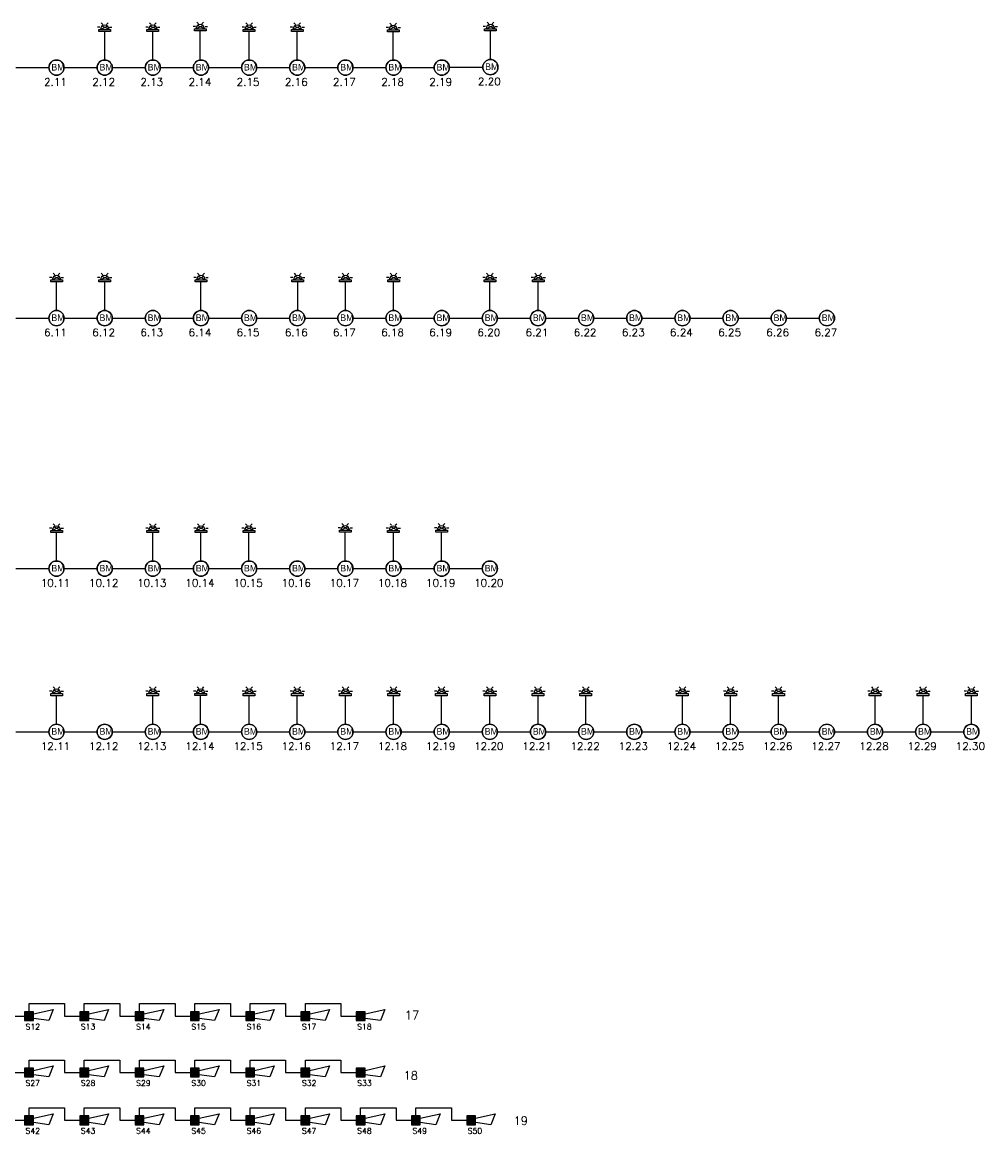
# Model space of a CAD drawing. Header units: millimetres. Extents: x 1890 to 160200, y 5205 to 111580.
# Tile 46 of 51: x 124561 to 159034, y 32915 to 72798. Entities that reach past the tile are written whole.
import ezdxf
from ezdxf.enums import TextEntityAlignment as Align

# ---------------------------------------------------------------- set-up
doc = ezdxf.new("R2010")
doc.units = ezdxf.units.MM
doc.layers.add('BRAND', color=1, linetype='Continuous')
doc.styles.add('ROMANS', font='romans')
doc.styles.add('TXT', font='txt')

# ---------------------------------------------------------------- blocks, each defined once
blk = doc.blocks.new('SWHOOP')
at = {"layer": 'BRAND', "color": 0}
for p, q in [((3, 1.5), (0, 1.5)), ((3, 0.75), (9.75, 2.25)), ((3, -1.5), (3, 1.5)), ((9.75, 2.25), (8.25, -1.5)), ((0, -1.5), (3, -1.5)), ((8.25, -1.5), (3, -0.75))]:
    blk.add_line(p, q, dxfattribs=at)
at = {"layer": 'BRAND'}
blk.add_line((0, 1.5), (0, -1.5), dxfattribs=at)
at = {"layer": 'BRAND', "color": 0}
blk.add_solid([(0, -1.5), (3, -1.5), (0, 1.5), (3, 1.5)], dxfattribs=at)
blk = doc.blocks.new('NEVENIN')
at = {"layer": 'BRAND', "color": 0}
for p, q in [((-2.37, 2.19), (-3.54, 2.19)), ((-2.91, 1.02), (2.91, 1.02)), ((-2.91, 0), (-2.91, 1.02)), ((2.91, 0), (-2.91, 0)), ((-2.16, 1.02), (1.31, 2.74)), ((-0.86, 3.53), (-1.68, 4.35)), ((2.16, 1.02), (-1.31, 2.74)), ((0.86, 3.53), (1.68, 4.35)), ((2.37, 2.19), (3.54, 2.19)), ((2.91, 1.02), (2.91, 0))]:
    blk.add_line(p, q, dxfattribs=at)
blk.add_arc((0, 1.02), 2.16, 360, 180, dxfattribs=at)

msp = doc.modelspace()

# ---------------------------------------------------------------- linework, layer by layer
at = {"layer": 'BRAND'}
for p, q in [((127520, 71442), (127520, 72465)), ((129248, 71442), (129248, 72465)), ((130950, 71461), (130950, 72484)), ((132704, 71442), (132704, 72465)), ((134432, 71442), (134432, 72465)), ((137877, 71431), (137877, 72454)), ((141363, 71460), (141363, 72483)), ((124337, 71169), (125519, 71169)), ((126065, 71169), (127247, 71169)), ((127793, 71169), (128975, 71169)), ((129521, 71169), (130703, 71169)), ((131249, 71169), (132431, 71169)), ((132977, 71169), (134159, 71169)), ((134705, 71169), (135887, 71169)), ((136433, 71169), (137615, 71169)), ((138161, 71169), (139343, 71169)), ((139908, 71187), (141090, 71187)), ((125792, 62454), (125792, 63477)), ((127520, 62454), (127520, 63477)), ((130976, 62454), (130976, 63477)), ((134448, 62454), (134448, 63477)), ((136160, 62454), (136160, 63477)), ((137888, 62454), (137888, 63477)), ((141344, 62454), (141344, 63477)), ((143080, 62455), (143080, 63478)), ((124337, 62181), (125519, 62181)), ((126065, 62181), (127247, 62181)), ((127793, 62181), (128975, 62181)), ((129521, 62181), (130703, 62181)), ((131249, 62181), (132431, 62181)), ((132977, 62181), (134159, 62181)), ((134705, 62181), (135887, 62181)), ((136433, 62181), (137615, 62181)), ((138161, 62181), (139343, 62181)), ((139889, 62181), (141071, 62181)), ((141617, 62181), (142799, 62181)), ((143345, 62181), (144527, 62181)), ((145073, 62181), (146255, 62181)), ((146801, 62181), (147983, 62181)), ((148529, 62181), (149711, 62181)), ((150257, 62181), (151439, 62181)), ((151985, 62181), (153167, 62181)), ((125792, 53466), (125792, 54489)), ((129248, 53466), (129248, 54489)), ((130976, 53466), (130976, 54489)), ((132694, 53462), (132694, 54485)), ((136154, 53478), (136154, 54501)), ((137881, 53469), (137881, 54492)), ((139612, 53475), (139612, 54498)), ((124337, 53193), (125519, 53193)), ((126065, 53193), (127247, 53193)), ((127793, 53193), (128975, 53193)), ((129521, 53193), (130703, 53193)), ((131249, 53193), (132431, 53193)), ((132977, 53193), (134159, 53193)), ((134705, 53193), (135887, 53193)), ((136433, 53193), (137615, 53193)), ((138161, 53193), (139343, 53193)), ((139889, 53193), (141071, 53193)), ((125792, 47610), (125792, 48633)), ((129248, 47610), (129248, 48633)), ((130963, 47618), (130963, 48641)), ((132704, 47610), (132704, 48633)), ((134432, 47610), (134432, 48633)), ((136160, 47610), (136160, 48633)), ((137888, 47610), (137888, 48633)), ((139608, 47610), (139608, 48633)), ((141344, 47610), (141344, 48633)), ((143072, 47610), (143072, 48633)), ((144788, 47611), (144788, 48634)), ((148256, 47610), (148256, 48633)), ((149984, 47610), (149984, 48633)), ((151703, 47611), (151703, 48634)), ((155168, 47610), (155168, 48633)), ((156891, 47611), (156891, 48634)), ((158624, 47610), (158624, 48633)), ((124337, 47337), (125519, 47337)), ((126065, 47337), (127247, 47337)), ((127793, 47337), (128975, 47337)), ((129521, 47337), (130703, 47337)), ((131249, 47337), (132431, 47337)), ((132977, 47337), (134159, 47337)), ((134705, 47337), (135887, 47337)), ((136433, 47337), (137615, 47337)), ((138161, 47337), (139343, 47337)), ((139889, 47337), (141071, 47337)), ((141617, 47337), (142799, 47337)), ((143345, 47337), (144527, 47337)), ((145073, 47337), (146255, 47337)), ((146801, 47337), (147983, 47337)), ((148529, 47337), (149711, 47337)), ((150257, 47337), (151439, 47337)), ((151985, 47337), (153167, 47337)), ((153713, 47337), (154895, 47337)), ((155441, 47337), (156623, 47337)), ((157169, 47337), (158351, 47337))]:
    msp.add_line(p, q, dxfattribs=at)
at = {"layer": 'BRAND', "color": 1}
for p, q in [((124805, 37583), (126079, 37583)), ((124805, 37291), (124805, 37583)), ((126079, 37583), (126079, 37134)), ((126788, 37583), (128063, 37583)), ((126788, 37291), (126788, 37583)), ((128063, 37583), (128063, 37134)), ((128772, 37583), (130046, 37583)), ((128772, 37291), (128772, 37583)), ((130046, 37583), (130046, 37134)), ((130755, 37583), (132030, 37583)), ((130755, 37291), (130755, 37583)), ((132030, 37583), (132030, 37134)), ((132739, 37583), (134013, 37583)), ((132739, 37291), (132739, 37583)), ((134013, 37583), (134013, 37134)), ((134723, 37583), (135997, 37583)), ((134723, 37291), (134723, 37583)), ((135997, 37583), (135997, 37134)), ((124096, 37134), (124647, 37134)), ((126079, 37134), (126631, 37134)), ((128063, 37134), (128614, 37134)), ((130046, 37134), (130598, 37134)), ((132030, 37134), (132581, 37134)), ((134013, 37134), (134565, 37134)), ((135997, 37134), (136548, 37134)), ((124805, 35268), (124805, 35560)), ((124805, 35560), (126079, 35560)), ((126079, 35560), (126079, 35111)), ((126788, 35560), (128063, 35560)), ((126788, 35268), (126788, 35560)), ((128063, 35560), (128063, 35111)), ((128772, 35560), (130046, 35560)), ((128772, 35268), (128772, 35560)), ((130046, 35560), (130046, 35111)), ((130755, 35560), (132030, 35560)), ((130755, 35268), (130755, 35560)), ((132030, 35560), (132030, 35111)), ((132739, 35268), (132739, 35560)), ((132739, 35560), (134013, 35560)), ((134013, 35560), (134013, 35111)), ((134723, 35268), (134723, 35560)), ((134723, 35560), (135997, 35560)), ((135997, 35560), (135997, 35111)), ((124096, 35111), (124647, 35111)), ((126079, 35111), (126631, 35111)), ((128063, 35111), (128614, 35111)), ((130046, 35111), (130598, 35111)), ((132030, 35111), (132581, 35111)), ((134013, 35111), (134565, 35111)), ((135997, 35111), (136548, 35111)), ((124805, 33555), (124805, 33846)), ((124805, 33846), (126079, 33846)), ((126079, 33846), (126079, 33398)), ((126788, 33846), (128063, 33846)), ((126788, 33555), (126788, 33846)), ((128063, 33846), (128063, 33398)), ((128772, 33555), (128772, 33846)), ((128772, 33846), (130046, 33846)), ((130046, 33846), (130046, 33398)), ((130755, 33846), (132030, 33846)), ((130755, 33555), (130755, 33846)), ((132030, 33846), (132030, 33398)), ((132739, 33555), (132739, 33846)), ((132739, 33846), (134013, 33846)), ((134013, 33846), (134013, 33398)), ((134723, 33555), (134723, 33846)), ((134723, 33846), (135997, 33846)), ((135997, 33846), (135997, 33398)), ((136706, 33846), (137980, 33846)), ((136706, 33555), (136706, 33846)), ((137980, 33846), (137980, 33398)), ((138690, 33846), (139964, 33846)), ((138690, 33555), (138690, 33846)), ((139964, 33846), (139964, 33398)), ((124096, 33398), (124647, 33398)), ((126079, 33398), (126631, 33398)), ((128063, 33398), (128614, 33398)), ((130046, 33398), (130598, 33398)), ((132030, 33398), (132581, 33398)), ((134013, 33398), (134565, 33398)), ((135997, 33398), (136548, 33398)), ((137980, 33398), (138532, 33398)), ((139964, 33398), (140515, 33398))]:
    msp.add_line(p, q, dxfattribs=at)
at = {"layer": 'BRAND'}
for points in [[(126065, 71169, 1), (125519, 71169, 1)], [(127793, 71169, 1), (127247, 71169, 1)], [(129521, 71169, 1), (128975, 71169, 1)], [(131249, 71169, 1), (130703, 71169, 1)], [(132977, 71169, 1), (132431, 71169, 1)], [(134705, 71169, 1), (134159, 71169, 1)], [(136433, 71169, 1), (135887, 71169, 1)], [(138161, 71169, 1), (137615, 71169, 1)], [(139889, 71169, 1), (139343, 71169, 1)], [(141636, 71187, 1), (141090, 71187, 1)], [(126065, 62181, 1), (125519, 62181, 1)], [(127793, 62181, 1), (127247, 62181, 1)], [(129521, 62181, 1), (128975, 62181, 1)], [(131249, 62181, 1), (130703, 62181, 1)], [(132977, 62181, 1), (132431, 62181, 1)], [(134705, 62181, 1), (134159, 62181, 1)], [(136433, 62181, 1), (135887, 62181, 1)], [(138161, 62181, 1), (137615, 62181, 1)], [(139889, 62181, 1), (139343, 62181, 1)], [(141617, 62181, 1), (141071, 62181, 1)], [(143345, 62181, 1), (142799, 62181, 1)], [(145073, 62181, 1), (144527, 62181, 1)], [(146801, 62181, 1), (146255, 62181, 1)], [(148529, 62181, 1), (147983, 62181, 1)], [(150257, 62181, 1), (149711, 62181, 1)], [(151985, 62181, 1), (151439, 62181, 1)], [(153713, 62181, 1), (153167, 62181, 1)], [(126065, 53193, 1), (125519, 53193, 1)], [(127793, 53193, 1), (127247, 53193, 1)], [(129521, 53193, 1), (128975, 53193, 1)], [(131249, 53193, 1), (130703, 53193, 1)], [(132977, 53193, 1), (132431, 53193, 1)], [(134705, 53193, 1), (134159, 53193, 1)], [(136433, 53193, 1), (135887, 53193, 1)], [(138161, 53193, 1), (137615, 53193, 1)], [(139889, 53193, 1), (139343, 53193, 1)], [(141617, 53193, 1), (141071, 53193, 1)], [(126065, 47337, 1), (125519, 47337, 1)], [(127793, 47337, 1), (127247, 47337, 1)], [(129521, 47337, 1), (128975, 47337, 1)], [(131249, 47337, 1), (130703, 47337, 1)], [(132977, 47337, 1), (132431, 47337, 1)], [(134705, 47337, 1), (134159, 47337, 1)], [(136433, 47337, 1), (135887, 47337, 1)], [(138161, 47337, 1), (137615, 47337, 1)], [(139889, 47337, 1), (139343, 47337, 1)], [(141617, 47337, 1), (141071, 47337, 1)], [(143345, 47337, 1), (142799, 47337, 1)], [(145073, 47337, 1), (144527, 47337, 1)], [(146801, 47337, 1), (146255, 47337, 1)], [(148529, 47337, 1), (147983, 47337, 1)], [(150257, 47337, 1), (149711, 47337, 1)], [(151985, 47337, 1), (151439, 47337, 1)], [(153713, 47337, 1), (153167, 47337, 1)], [(155441, 47337, 1), (154895, 47337, 1)], [(157169, 47337, 1), (156623, 47337, 1)], [(158897, 47337, 1), (158351, 47337, 1)]]:
    msp.add_lwpolyline(points, format="xyb", close=True, dxfattribs=at)
for centre in [(125792, 71169), (127520, 71169), (129248, 71169), (130976, 71169), (132704, 71169), (134432, 71169), (136160, 71169), (137888, 71169), (139616, 71169), (141363, 71187), (125792, 62181), (127520, 62181), (129248, 62181), (130976, 62181), (132704, 62181), (134432, 62181), (136160, 62181), (137888, 62181), (139616, 62181), (141344, 62181), (143072, 62181), (144800, 62181), (146528, 62181), (148256, 62181), (149984, 62181), (151712, 62181), (153440, 62181), (125792, 53193), (127520, 53193), (129248, 53193), (130976, 53193), (132704, 53193), (134432, 53193), (136160, 53193), (137888, 53193), (139616, 53193), (141344, 53193), (125792, 47337), (127520, 47337), (129248, 47337), (130976, 47337), (132704, 47337), (134432, 47337), (136160, 47337), (137888, 47337), (139616, 47337), (141344, 47337), (143072, 47337), (144800, 47337), (146528, 47337), (148256, 47337), (149984, 47337), (151712, 47337), (153440, 47337), (155168, 47337), (156896, 47337), (158624, 47337)]:
    msp.add_circle(centre, 273, dxfattribs=at)
for centre, start, end in [((125792, 71169), 0, 180), ((127520, 71169), 0, 180), ((129248, 71169), 0, 180), ((130976, 71169), 0, 180), ((132704, 71169), 0, 180), ((134432, 71169), 0, 180), ((136160, 71169), 0, 180), ((137888, 71169), 0, 180), ((139616, 71169), 0, 180), ((141363, 71187), 0, 180), ((125792, 71169), 180, 0), ((127520, 71169), 180, 0), ((129248, 71169), 180, 0), ((130976, 71169), 180, 0), ((132704, 71169), 180, 0), ((134432, 71169), 180, 0), ((136160, 71169), 180, 0), ((137888, 71169), 180, 0), ((139616, 71169), 180, 0), ((141363, 71187), 180, 0), ((125792, 62181), 0, 180), ((127520, 62181), 0, 180), ((129248, 62181), 0, 180), ((130976, 62181), 0, 180), ((132704, 62181), 0, 180), ((134432, 62181), 0, 180), ((136160, 62181), 0, 180), ((137888, 62181), 0, 180), ((139616, 62181), 0, 180), ((141344, 62181), 0, 180), ((143072, 62181), 0, 180), ((144800, 62181), 0, 180), ((146528, 62181), 0, 180), ((148256, 62181), 0, 180), ((149984, 62181), 0, 180), ((151712, 62181), 0, 180), ((153440, 62181), 0, 180), ((125792, 62181), 180, 0), ((127520, 62181), 180, 0), ((129248, 62181), 180, 0), ((130976, 62181), 180, 0), ((132704, 62181), 180, 0), ((134432, 62181), 180, 0), ((136160, 62181), 180, 0), ((137888, 62181), 180, 0), ((139616, 62181), 180, 0), ((141344, 62181), 180, 0), ((143072, 62181), 180, 0), ((144800, 62181), 180, 0), ((146528, 62181), 180, 0), ((148256, 62181), 180, 0), ((149984, 62181), 180, 0), ((151712, 62181), 180, 0), ((153440, 62181), 180, 0), ((125792, 53193), 0, 180), ((127520, 53193), 0, 180), ((129248, 53193), 0, 180), ((130976, 53193), 0, 180), ((132704, 53193), 0, 180), ((134432, 53193), 0, 180), ((136160, 53193), 0, 180), ((137888, 53193), 0, 180), ((139616, 53193), 0, 180), ((141344, 53193), 0, 180), ((125792, 53193), 180, 0), ((127520, 53193), 180, 0), ((129248, 53193), 180, 0), ((130976, 53193), 180, 0), ((132704, 53193), 180, 0), ((134432, 53193), 180, 0), ((136160, 53193), 180, 0), ((137888, 53193), 180, 0), ((139616, 53193), 180, 0), ((141344, 53193), 180, 0), ((125792, 47337), 0, 180), ((127520, 47337), 0, 180), ((129248, 47337), 0, 180), ((130976, 47337), 0, 180), ((132704, 47337), 0, 180), ((134432, 47337), 0, 180), ((136160, 47337), 0, 180), ((137888, 47337), 0, 180), ((139616, 47337), 0, 180), ((141344, 47337), 0, 180), ((143072, 47337), 0, 180), ((144800, 47337), 0, 180), ((146528, 47337), 0, 180), ((148256, 47337), 0, 180), ((149984, 47337), 0, 180), ((151712, 47337), 0, 180), ((153440, 47337), 0, 180), ((155168, 47337), 0, 180), ((156896, 47337), 0, 180), ((158624, 47337), 0, 180), ((125792, 47337), 180, 0), ((127520, 47337), 180, 0), ((129248, 47337), 180, 0), ((130976, 47337), 180, 0), ((132704, 47337), 180, 0), ((134432, 47337), 180, 0), ((136160, 47337), 180, 0), ((137888, 47337), 180, 0), ((139616, 47337), 180, 0), ((141344, 47337), 180, 0), ((143072, 47337), 180, 0), ((144800, 47337), 180, 0), ((146528, 47337), 180, 0), ((148256, 47337), 180, 0), ((149984, 47337), 180, 0), ((151712, 47337), 180, 0), ((153440, 47337), 180, 0), ((155168, 47337), 180, 0), ((156896, 47337), 180, 0), ((158624, 47337), 180, 0)]:
    msp.add_arc(centre, 273, start, end, dxfattribs=at)

# ---------------------------------------------------------------- block references
at = {"layer": 'BRAND', "xscale": 72, "yscale": 72, "zscale": 72}
for p in [(127520, 72465), (129248, 72465), (130950, 72484), (132704, 72465), (134432, 72465), (137877, 72454), (141363, 72483), (125792, 63477), (127520, 63477), (130976, 63477), (134448, 63477), (136160, 63477), (137888, 63477), (141344, 63477), (143080, 63478), (125792, 54489), (129248, 54489), (130976, 54489), (132694, 54485), (136154, 54501), (137881, 54492), (139612, 54498), (125792, 48633), (129248, 48633), (130963, 48641), (132704, 48633), (134432, 48633), (136160, 48633), (137888, 48633), (139608, 48633), (141344, 48633), (143072, 48633), (144788, 48634), (148256, 48633), (149984, 48633), (151703, 48634), (155168, 48633), (156891, 48634), (158624, 48633)]:
    msp.add_blockref('NEVENIN', p, dxfattribs=at)
at = {"layer": 'BRAND', "color": 1, "xscale": 105.13152000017, "yscale": 105.13152000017, "zscale": 105.13152000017}
for p in [(124647, 37134), (126631, 37134), (128614, 37134), (130598, 37134), (132581, 37134), (134565, 37134), (136548, 37134), (124647, 35111), (126631, 35111), (128614, 35111), (130598, 35111), (132581, 35111), (134565, 35111), (136548, 35111), (124647, 33398), (126631, 33398), (128614, 33398), (130598, 33398), (132581, 33398), (134565, 33398), (136548, 33398), (138532, 33398), (140515, 33398)]:
    msp.add_blockref('SWHOOP', p, dxfattribs=at)

# ---------------------------------------------------------------- texts
at = {"layer": 'BRAND', "style": 'ROMANS'}
for s, p in [('17', (138291, 37020)), ('18', (138252, 34856)), ('19', (142198, 33232))]:
    msp.add_text(s, height=300, dxfattribs=at).set_placement(p)
at = {"layer": 'BRAND', "color": 1, "style": 'ROMANS'}
for s, p in [('S12', (124680, 36654)), ('S13', (126664, 36654)), ('S14', (128647, 36654)), ('S15', (130631, 36654)), ('S16', (132614, 36654)), ('S17', (134598, 36654)), ('S18', (136581, 36654)), ('S27', (124680, 34631)), ('S28', (126664, 34631)), ('S29', (128647, 34631)), ('S30', (130631, 34631)), ('S31', (132614, 34631)), ('S32', (134598, 34631)), ('S33', (136581, 34631)), ('S42', (124680, 32918)), ('S43', (126664, 32918)), ('S44', (128647, 32918)), ('S45', (130631, 32918)), ('S46', (132614, 32918)), ('S47', (134598, 32918)), ('S48', (136581, 32918)), ('S49', (138565, 32918)), ('S50', (140548, 32918))]:
    msp.add_text(s, height=202.2, dxfattribs=at).set_placement(p)
at = {"layer": 'BRAND', "char_height": 237.4, "width": 626.67, "attachment_point": 1, "style": 'TXT'}
for insert in [(125605, 71303), (127333, 71303), (129061, 71303), (130789, 71303), (132517, 71303), (134245, 71303), (135973, 71303), (137701, 71303), (139429, 71303), (141175, 71321), (125605, 62315), (127333, 62315), (129061, 62315), (130789, 62315), (132517, 62315), (134245, 62315), (135973, 62315), (137701, 62315), (139429, 62315), (141157, 62315), (142885, 62315), (144613, 62315), (146341, 62315), (148069, 62315), (149797, 62315), (151525, 62315), (153253, 62315), (125605, 53327), (127333, 53327), (129061, 53327), (130789, 53327), (132517, 53327), (134245, 53327), (135973, 53327), (137701, 53327), (139429, 53327), (141157, 53327), (125605, 47471), (127333, 47471), (129061, 47471), (130789, 47471), (132517, 47471), (134245, 47471), (135973, 47471), (137701, 47471), (139429, 47471), (141157, 47471), (142885, 47471), (144613, 47471), (146341, 47471), (148069, 47471), (149797, 47471), (151525, 47471), (153253, 47471), (154981, 47471), (156709, 47471), (158437, 47471)]:
    msp.add_mtext('BM', dxfattribs=dict(at, insert=insert))
at = {"layer": 'BRAND', "style": 'ROMANS'}
for tag, p in [('2.11', (125755, 70790)), ('2.12', (127483, 70790)), ('2.13', (129211, 70790)), ('2.14', (130939, 70790)), ('2.15', (132667, 70790)), ('2.16', (134395, 70790)), ('2.17', (136123, 70790)), ('2.18', (137851, 70790)), ('2.19', (139579, 70790)), ('2.20', (141326, 70808)), ('6.11', (125755, 61802)), ('6.12', (127483, 61802)), ('6.13', (129211, 61802)), ('6.14', (130939, 61802)), ('6.15', (132667, 61802)), ('6.16', (134395, 61802)), ('6.17', (136123, 61802)), ('6.18', (137851, 61802)), ('6.19', (139579, 61802)), ('6.20', (141307, 61802)), ('6.21', (143035, 61802)), ('6.22', (144763, 61802)), ('6.23', (146491, 61802)), ('6.24', (148219, 61802)), ('6.25', (149947, 61802)), ('6.26', (151675, 61802)), ('6.27', (153403, 61802)), ('10.11', (125755, 52814)), ('10.12', (127483, 52814)), ('10.13', (129211, 52814)), ('10.14', (130939, 52814)), ('10.15', (132667, 52814)), ('10.16', (134395, 52814)), ('10.17', (136123, 52814)), ('10.18', (137851, 52814)), ('10.19', (139579, 52814)), ('10.20', (141307, 52814)), ('12.11', (125755, 46958)), ('12.12', (127483, 46958)), ('12.13', (129211, 46958)), ('12.14', (130939, 46958)), ('12.15', (132667, 46958)), ('12.16', (134395, 46958)), ('12.17', (136123, 46958)), ('12.18', (137851, 46958)), ('12.19', (139579, 46958)), ('12.20', (141307, 46958)), ('12.21', (143035, 46958)), ('12.22', (144763, 46958)), ('12.23', (146491, 46958)), ('12.24', (148219, 46958)), ('12.25', (149947, 46958)), ('12.26', (151675, 46958)), ('12.27', (153403, 46958)), ('12.28', (155131, 46958)), ('12.29', (156859, 46958)), ('12.30', (158587, 46958))]:
    msp.add_attdef(tag, text='', height=273, dxfattribs=at).set_placement(p, align=Align.TOP_CENTER)

doc.saveas('drawing.dxf')
